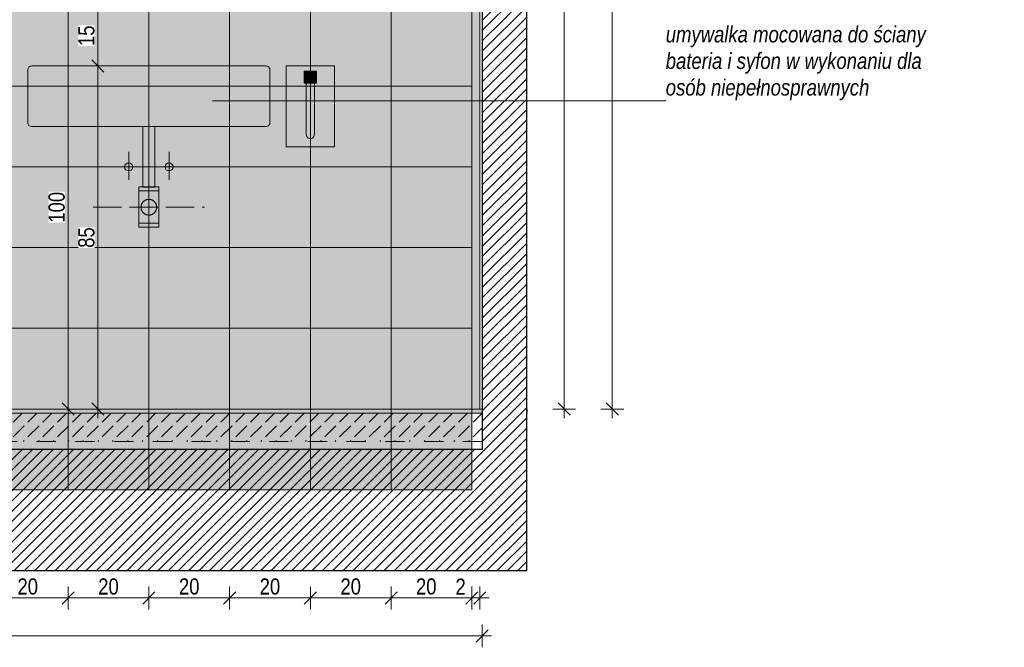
# Model space of a CAD drawing. Header units: millimetres. Extents: x -19885 to 4386, y -353 to 3827.
# Tile 46 of 59: x -3550 to -1111, y -190 to 1365. Entities that reach past the tile are written whole.
import ezdxf

# ---------------------------------------------------------------- set-up
doc = ezdxf.new("R2010")
doc.units = ezdxf.units.MM
doc.header["$MEASUREMENT"] = 0
for name, pattern in [('Dashed_line', [750, 500, -250]), ('Krawędzie ukryte', [90, 70, -20]), ('Przerywana', [96, 48, -48]), ('Wipeout_Contour', [1000, 0, -1000])]:
    doc.linetypes.add(name, pattern=pattern)
for name, color, linetype, lineweight in [('0_Nr_pióra__1', 7, 'Continuous', 13), ('0_Nr_pióra__101', 252, 'Continuous', 5), ('0_Nr_pióra__121', 255, 'Continuous', 0), ('KR_INW_Nr_pióra__1', 7, 'Continuous', 13), ('KR_INW_Nr_pióra__101', 252, 'Continuous', 5), ('KR_INW_Nr_pióra__21', 7, 'Continuous', 25), ('KR_INW_Nr_pióra__27', 7, 'Continuous', 25), ('NAPIS_SODON_Nr_pióra__162', 7, 'Continuous', 5), ('NAPIS_SODON_Nr_pióra__164', 7, 'Continuous', 5), ('NAPIS_SODON_Nr_pióra__169', 7, 'Continuous', 5), ('NAPIS_SODON_Nr_pióra__41', 7, 'Continuous', 15)]:
    doc.layers.add(name, color=color, linetype=linetype, lineweight=lineweight)
for name, color, linetype, lineweight, true_color in [('0_Nr_pióra__181', 7, 'Continuous', 0, 0xe8e8e8), ('0_Nr_pióra__20', 7, 'Continuous', 13, 0xb00000), ('0_Nr_pióra__61', 7, 'Continuous', 13, 0x6a6a6a), ('0_Nr_pióra__8', 7, 'Continuous', 100, 0xa80f02), ('PRZBUDOWA_W_KAN_OPIS_Nr_pióra__20', 7, 'Continuous', 13, 0xb00000)]:
    doc.layers.add(name, color=color, linetype=linetype, lineweight=lineweight, true_color=true_color)
doc.layers.add('NAPIS_SODON', color=7, linetype='Continuous')
doc.layers.add('PRZBUDOWA_W_KAN_OPIS', color=7, linetype='Continuous')
doc.styles.add('GENERATED_STYLE_2', font='txt')
doc.styles.add('GENERATED_STYLE_3', font='txt')
doc.dimstyles.new('GENERATED_STYLE__1', dxfattribs={"dimtxt": 40, "dimasz": 28.5, "dimexe": 0.18, "dimexo": 0, "dimgap": 0.09, "dimtad": 1, "dimdec": 0, "dimlfac": 0.1, "dimzin": 0, "dimdsep": 46, "dimtxsty": 'GENERATED_STYLE_2', "dimblk": 'ARROWHEAD_6', "dimblk1": 'ARROWHEAD_6', "dimblk2": 'ARROWHEAD_6', "dimcen": 0.09, "dimclrd": 256, "dimclre": 256, "dimclrt": 256, "dimadec": 1, "dimazin": 0, "dimtfac": 1, "dimtdec": 4, "dimtmove": 0, "dimatfit": 3, "dimfxl": 0, "dimtolj": 1, "dimtzin": 0, "dimarcsym": 0})
doc.dimstyles.new('GENERATED_STYLE__2', dxfattribs={"dimtxt": 40, "dimasz": 28.5, "dimexe": 0.18, "dimexo": 0, "dimgap": 0.09, "dimtad": 1, "dimtih": 1, "dimtoh": 1, "dimdec": 0, "dimlfac": 0.1, "dimzin": 0, "dimdsep": 46, "dimtxsty": 'GENERATED_STYLE_2', "dimblk": 'ARROWHEAD_6', "dimblk1": 'ARROWHEAD_6', "dimblk2": 'ARROWHEAD_6', "dimcen": 0.09, "dimclrd": 256, "dimclre": 256, "dimclrt": 256, "dimadec": 1, "dimazin": 0, "dimtfac": 1, "dimtdec": 4, "dimtmove": 0, "dimatfit": 3, "dimfxl": 0, "dimtolj": 1, "dimtzin": 0, "dimarcsym": 0})
doc.dimstyles.new('GENERATED_STYLE__4', dxfattribs={"dimtxt": 0.18, "dimasz": 36.48, "dimexe": 0.18, "dimexo": 0.0625, "dimgap": 0.09, "dimtad": 0, "dimtih": 1, "dimtoh": 1, "dimdec": 4, "dimzin": 0, "dimdsep": 46, "dimcen": 0.09, "dimadec": 0, "dimazin": 0, "dimtfac": 1, "dimtdec": 4, "dimtmove": 0, "dimatfit": 3, "dimldrblk": 'ARROWHEAD_5', "dimfxl": 0, "dimtolj": 1, "dimtzin": 0, "dimarcsym": 0})

# ---------------------------------------------------------------- blocks, each defined once
blk = doc.blocks.new('*X6')
at = {"layer": 'NAPIS_SODON', "linetype": 'Continuous', "lineweight": 0, "true_color": 0x000000}
for points in [[(-3418, 320), (-3568, 320), (-3568, 300), (-3418, 300)], [(-3118, 320), (-3268, 320), (-3268, 300), (-3118, 300)], [(-2818, 320), (-2968, 320), (-2968, 300), (-2818, 300)], [(-2518, 320), (-2668, 320), (-2668, 300), (-2518, 300)]]:
    blk.add_hatch(color=18, dxfattribs=at).paths.add_polyline_path(points)
blk = doc.blocks.new('Wypełnienie_3', base_point=(0, 0))
at = {"layer": 'NAPIS_SODON_Nr_pióra__162', "linetype": 'Continuous'}
blk.add_blockref('*X6', (0, 0), dxfattribs=at)
blk = doc.blocks.new('*D86')
at = {"layer": 'PRZBUDOWA_W_KAN_OPIS_Nr_pióra__20', "linetype": 'Continuous'}
for p, q in [((-3445.2, 1415), (-3415.2, 1385)), ((-3402.1, 1400), (-3458.3, 1400)), ((-3430.2, 400), (-3430.2, 1400)), ((-3445.2, 415), (-3415.2, 385)), ((-3402.1, 400), (-3458.3, 400)), ((-3430.2, 377.5), (-3430.2, 400))]:
    blk.add_line(p, q, dxfattribs=at)
at = {"color": 254, "linetype": 'Wipeout_Contour', "lineweight": 0, "ltscale": 14294.402095}
blk.add_wipeout([(-3438.2, 861.6), (-3438.2, 938.4), (-3478.2, 938.4), (-3478.2, 861.6)], dxfattribs=at).dxf.layer = 'PRZBUDOWA_W_KAN_OPIS'
at = {"layer": 'PRZBUDOWA_W_KAN_OPIS_Nr_pióra__20', "insert": (-3438.2, 861.6), "char_height": 40, "attachment_point": 7, "rotation": 90, "style": 'GENERATED_STYLE_2'}
blk.add_mtext('\\A1;{\\fArial Narrow|b0|i0|c238|p34;100}', dxfattribs=at)
blk = doc.blocks.new('ARROWHEAD_6')
at = {"color": 0, "linetype": 'Continuous', "lineweight": 0}
for p, q in [((0, 0), (-1, 0)), ((-0.5, -0.5), (0.5, 0.5))]:
    blk.add_line(p, q, dxfattribs=at)
blk = doc.blocks.new('*D90')
at = {"layer": 'PRZBUDOWA_W_KAN_OPIS_Nr_pióra__20', "linetype": 'Continuous'}
for p, q in [((-3328.6, 1250), (-3384.8, 1250)), ((-3371.7, 1265), (-3341.7, 1235)), ((-3356.7, 400), (-3356.7, 1250)), ((-3371.7, 415), (-3341.7, 385)), ((-3328.6, 400), (-3384.8, 400)), ((-3356.7, 377.5), (-3356.7, 400))]:
    blk.add_line(p, q, dxfattribs=at)
at = {"color": 254, "linetype": 'Wipeout_Contour', "lineweight": 0, "ltscale": 13935.511665}
blk.add_wipeout([(-3364.7, 799.4), (-3364.7, 850.6), (-3404.7, 850.6), (-3404.7, 799.4)], dxfattribs=at).dxf.layer = 'PRZBUDOWA_W_KAN_OPIS'
at = {"layer": 'PRZBUDOWA_W_KAN_OPIS_Nr_pióra__20', "insert": (-3364.7, 799.4), "char_height": 40, "attachment_point": 7, "rotation": 90, "style": 'GENERATED_STYLE_2'}
blk.add_mtext('\\A1;{\\fArial Narrow|b0|i0|c238|p34;85}', dxfattribs=at)
blk = doc.blocks.new('*D91')
at = {"layer": 'PRZBUDOWA_W_KAN_OPIS_Nr_pióra__20', "linetype": 'Continuous'}
for p, q in [((-3341.7, 1385), (-3371.7, 1415)), ((-3356.7, 1400), (-3356.7, 1422.5)), ((-3328.6, 1400), (-3384.8, 1400)), ((-3356.7, 1250), (-3356.7, 1400)), ((-3328.6, 1250), (-3384.8, 1250)), ((-3371.7, 1265), (-3341.7, 1235))]:
    blk.add_line(p, q, dxfattribs=at)
at = {"color": 254, "linetype": 'Wipeout_Contour', "lineweight": 0, "ltscale": 14539.540957}
blk.add_wipeout([(-3364.7, 1299.4), (-3364.7, 1350.6), (-3404.7, 1350.6), (-3404.7, 1299.4)], dxfattribs=at).dxf.layer = 'PRZBUDOWA_W_KAN_OPIS'
at = {"layer": 'PRZBUDOWA_W_KAN_OPIS_Nr_pióra__20', "insert": (-3364.7, 1299.4), "char_height": 40, "attachment_point": 7, "rotation": 90, "style": 'GENERATED_STYLE_2'}
blk.add_mtext('\\A1;{\\fArial Narrow|b0|i0|c238|p34;15}', dxfattribs=at)
blk = doc.blocks.new('*D119')
at = {"layer": 'PRZBUDOWA_W_KAN_OPIS_Nr_pióra__20', "linetype": 'Continuous'}
for p, q in [((-3630.2, -96.3), (-3630.2, -40)), ((-3430.2, -96.3), (-3430.2, -40)), ((-3615.2, -53.1), (-3645.2, -83.1)), ((-3630.2, -68.1), (-3430.2, -68.1)), ((-3415.2, -53.1), (-3445.2, -83.1))]:
    blk.add_line(p, q, dxfattribs=at)
at = {"color": 254, "linetype": 'Wipeout_Contour', "lineweight": 0, "ltscale": 14121.969812}
blk.add_wipeout([(-3555.8, -60.1), (-3504.6, -60.1), (-3504.6, -20.1), (-3555.8, -20.1)], dxfattribs=at).dxf.layer = 'PRZBUDOWA_W_KAN_OPIS'
at = {"layer": 'PRZBUDOWA_W_KAN_OPIS_Nr_pióra__20', "insert": (-3555.8, -60.1), "char_height": 40, "attachment_point": 7, "style": 'GENERATED_STYLE_2'}
blk.add_mtext('\\A1;{\\fArial Narrow|b0|i0|c238|p34;20}', dxfattribs=at)
blk = doc.blocks.new('*D120')
at = {"layer": 'PRZBUDOWA_W_KAN_OPIS_Nr_pióra__20', "linetype": 'Continuous'}
for p, q in [((-3430.2, -96.3), (-3430.2, -40)), ((-3230.2, -96.3), (-3230.2, -40)), ((-3415.2, -53.1), (-3445.2, -83.1)), ((-3430.2, -68.1), (-3230.2, -68.1)), ((-3215.2, -53.1), (-3245.2, -83.1))]:
    blk.add_line(p, q, dxfattribs=at)
at = {"color": 254, "linetype": 'Wipeout_Contour', "lineweight": 0, "ltscale": 13322.038222}
blk.add_wipeout([(-3355.8, -60.1), (-3304.6, -60.1), (-3304.6, -20.1), (-3355.8, -20.1)], dxfattribs=at).dxf.layer = 'PRZBUDOWA_W_KAN_OPIS'
at = {"layer": 'PRZBUDOWA_W_KAN_OPIS_Nr_pióra__20', "insert": (-3355.8, -60.1), "char_height": 40, "attachment_point": 7, "style": 'GENERATED_STYLE_2'}
blk.add_mtext('\\A1;{\\fArial Narrow|b0|i0|c238|p34;20}', dxfattribs=at)
blk = doc.blocks.new('*D121')
at = {"layer": 'PRZBUDOWA_W_KAN_OPIS_Nr_pióra__20', "linetype": 'Continuous'}
for p, q in [((-3230.2, -96.3), (-3230.2, -40)), ((-3030.2, -96.3), (-3030.2, -40)), ((-3215.2, -53.1), (-3245.2, -83.1)), ((-3230.2, -68.1), (-3030.2, -68.1)), ((-3015.2, -53.1), (-3045.2, -83.1))]:
    blk.add_line(p, q, dxfattribs=at)
at = {"color": 254, "linetype": 'Wipeout_Contour', "lineweight": 0, "ltscale": 12522.11537}
blk.add_wipeout([(-3155.8, -60.1), (-3104.6, -60.1), (-3104.6, -20.1), (-3155.8, -20.1)], dxfattribs=at).dxf.layer = 'PRZBUDOWA_W_KAN_OPIS'
at = {"layer": 'PRZBUDOWA_W_KAN_OPIS_Nr_pióra__20', "insert": (-3155.8, -60.1), "char_height": 40, "attachment_point": 7, "style": 'GENERATED_STYLE_2'}
blk.add_mtext('\\A1;{\\fArial Narrow|b0|i0|c238|p34;20}', dxfattribs=at)
blk = doc.blocks.new('*D122')
at = {"layer": 'PRZBUDOWA_W_KAN_OPIS_Nr_pióra__20', "linetype": 'Continuous'}
for p, q in [((-3030.2, -96.3), (-3030.2, -40)), ((-2830.2, -96.3), (-2830.2, -40)), ((-3015.2, -53.1), (-3045.2, -83.1)), ((-3030.2, -68.1), (-2830.2, -68.1)), ((-2815.2, -53.1), (-2845.2, -83.1))]:
    blk.add_line(p, q, dxfattribs=at)
at = {"color": 254, "linetype": 'Wipeout_Contour', "lineweight": 0, "ltscale": 11722.203046}
blk.add_wipeout([(-2955.8, -60.1), (-2904.6, -60.1), (-2904.6, -20.1), (-2955.8, -20.1)], dxfattribs=at).dxf.layer = 'PRZBUDOWA_W_KAN_OPIS'
at = {"layer": 'PRZBUDOWA_W_KAN_OPIS_Nr_pióra__20', "insert": (-2955.8, -60.1), "char_height": 40, "attachment_point": 7, "style": 'GENERATED_STYLE_2'}
blk.add_mtext('\\A1;{\\fArial Narrow|b0|i0|c238|p34;20}', dxfattribs=at)
blk = doc.blocks.new('*D123')
at = {"layer": 'PRZBUDOWA_W_KAN_OPIS_Nr_pióra__20', "linetype": 'Continuous'}
for p, q in [((-2830.2, -96.3), (-2830.2, -40)), ((-2630.2, -96.3), (-2630.2, -40)), ((-2815.2, -53.1), (-2845.2, -83.1)), ((-2830.2, -68.1), (-2630.2, -68.1)), ((-2615.2, -53.1), (-2645.2, -83.1))]:
    blk.add_line(p, q, dxfattribs=at)
at = {"color": 254, "linetype": 'Wipeout_Contour', "lineweight": 0, "ltscale": 10922.303563}
blk.add_wipeout([(-2755.8, -60.1), (-2704.6, -60.1), (-2704.6, -20.1), (-2755.8, -20.1)], dxfattribs=at).dxf.layer = 'PRZBUDOWA_W_KAN_OPIS'
at = {"layer": 'PRZBUDOWA_W_KAN_OPIS_Nr_pióra__20', "insert": (-2755.8, -60.1), "char_height": 40, "attachment_point": 7, "style": 'GENERATED_STYLE_2'}
blk.add_mtext('\\A1;{\\fArial Narrow|b0|i0|c238|p34;20}', dxfattribs=at)
blk = doc.blocks.new('*D124')
at = {"layer": 'PRZBUDOWA_W_KAN_OPIS_Nr_pióra__20', "linetype": 'Continuous'}
for p, q in [((-2630.2, -96.3), (-2630.2, -40)), ((-2430.2, -96.3), (-2430.2, -40)), ((-2615.2, -53.1), (-2645.2, -83.1)), ((-2630.2, -68.1), (-2430.2, -68.1)), ((-2445.2, -83.1), (-2415.2, -53.1))]:
    blk.add_line(p, q, dxfattribs=at)
at = {"color": 254, "linetype": 'Wipeout_Contour', "lineweight": 0, "ltscale": 10173.612045}
blk.add_wipeout([(-2568.6, -60.1), (-2517.4, -60.1), (-2517.4, -20.1), (-2568.6, -20.1)], dxfattribs=at).dxf.layer = 'PRZBUDOWA_W_KAN_OPIS'
at = {"color": 254, "linetype": 'Wipeout_Contour', "lineweight": 0, "ltscale": 9833.666752}
blk.add_wipeout([(-2470.8, -60.1), (-2445.2, -60.1), (-2445.2, -20.1), (-2470.8, -20.1)], dxfattribs=at).dxf.layer = 'PRZBUDOWA_W_KAN_OPIS'
at = {"layer": 'PRZBUDOWA_W_KAN_OPIS_Nr_pióra__20', "char_height": 40, "attachment_point": 7, "style": 'GENERATED_STYLE_2'}
for s, insert in [('\\A1;{\\fArial Narrow|b0|i0|c238|p34;20}', (-2568.6, -60.1)), ('\\A1;{\\fArial Narrow|b0|i0|c238|p34;2}', (-2470.8, -60.1))]:
    blk.add_mtext(s, dxfattribs=dict(at, insert=insert))
blk = doc.blocks.new('*D125')
at = {"layer": 'PRZBUDOWA_W_KAN_OPIS_Nr_pióra__20', "linetype": 'Continuous'}
for p, q in [((-2430.2, -96.3), (-2430.2, -40)), ((-2410.2, -96.3), (-2410.2, -40)), ((-2445.2, -83.1), (-2415.2, -53.1)), ((-2430.2, -68.1), (-2410.2, -68.1)), ((-2395.2, -53.1), (-2425.2, -83.1)), ((-2410.2, -68.1), (-2387.7, -68.1))]:
    blk.add_line(p, q, dxfattribs=at)
blk = doc.blocks.new('*D127')
at = {"layer": 'PRZBUDOWA_W_KAN_OPIS_Nr_pióra__20', "linetype": 'Continuous'}
for p, q in [((-5230.2, -190.3), (-5230.2, -134)), ((-2404.4, -190.3), (-2404.4, -134)), ((-5215.2, -147.2), (-5245.2, -177.2)), ((-5230.2, -162.2), (-2404.4, -162.2)), ((-2419.4, -177.2), (-2389.4, -147.2)), ((-2404.4, -162.2), (-2381.9, -162.2))]:
    blk.add_line(p, q, dxfattribs=at)
at = {"color": 254, "linetype": 'Wipeout_Contour', "lineweight": 0, "ltscale": 15278.901146}
blk.add_wipeout([(-3855.7, -154.2), (-3778.9, -154.2), (-3778.9, -114.2), (-3855.7, -114.2)], dxfattribs=at).dxf.layer = 'PRZBUDOWA_W_KAN_OPIS'
at = {"layer": 'PRZBUDOWA_W_KAN_OPIS_Nr_pióra__20', "insert": (-3855.7, -154.2), "char_height": 40, "attachment_point": 7, "style": 'GENERATED_STYLE_2'}
blk.add_mtext('\\A1;{\\fArial Narrow|b0|i0|c238|p34;283}', dxfattribs=at)
blk = doc.blocks.new('*D128')
at = {"layer": 'PRZBUDOWA_W_KAN_OPIS_Nr_pióra__20', "linetype": 'Continuous'}
for p, q in [((-2216.3, 2615), (-2186.3, 2585)), ((-2173.2, 2600), (-2229.4, 2600)), ((-2201.3, 400), (-2201.3, 2600)), ((-2216.3, 415), (-2186.3, 385)), ((-2173.2, 400), (-2229.4, 400)), ((-2201.3, 377.5), (-2201.3, 400))]:
    blk.add_line(p, q, dxfattribs=at)
at = {"color": 254, "linetype": 'Wipeout_Contour', "lineweight": 0, "ltscale": 10748.689052}
blk.add_wipeout([(-2209.3, 1461.6), (-2209.3, 1538.4), (-2249.3, 1538.4), (-2249.3, 1461.6)], dxfattribs=at).dxf.layer = 'PRZBUDOWA_W_KAN_OPIS'
at = {"layer": 'PRZBUDOWA_W_KAN_OPIS_Nr_pióra__20', "insert": (-2209.3, 1461.6), "char_height": 40, "attachment_point": 7, "rotation": 90, "style": 'GENERATED_STYLE_2'}
blk.add_mtext('\\A1;{\\fArial Narrow|b0|i0|c238|p34;220}', dxfattribs=at)
blk = doc.blocks.new('*D131')
at = {"layer": 'PRZBUDOWA_W_KAN_OPIS_Nr_pióra__20', "linetype": 'Continuous'}
for p, q in [((-2067.3, 2885), (-2097.3, 2915)), ((-2082.3, 2900), (-2082.3, 2922.5)), ((-2054.1, 2900), (-2110.4, 2900)), ((-2082.3, 400), (-2082.3, 2900)), ((-2097.3, 415), (-2067.3, 385)), ((-2054.1, 400), (-2110.4, 400)), ((-2082.3, 377.5), (-2082.3, 400))]:
    blk.add_line(p, q, dxfattribs=at)
at = {"color": 254, "linetype": 'Wipeout_Contour', "lineweight": 0, "ltscale": 10715.793135}
blk.add_wipeout([(-2090.3, 1611.6), (-2090.3, 1688.4), (-2130.3, 1688.4), (-2130.3, 1611.6)], dxfattribs=at).dxf.layer = 'PRZBUDOWA_W_KAN_OPIS'
at = {"layer": 'PRZBUDOWA_W_KAN_OPIS_Nr_pióra__20', "insert": (-2090.3, 1611.6), "char_height": 40, "attachment_point": 7, "rotation": 90, "style": 'GENERATED_STYLE_2'}
blk.add_mtext('\\A1;{\\fArial Narrow|b0|i0|c238|p34;250}', dxfattribs=at)
blk = doc.blocks.new('ARROWHEAD_5')
at = {"color": 0, "linetype": 'Continuous', "lineweight": 0}
blk.add_line((0, 0), (-1, 0), dxfattribs=at)
blk.add_solid([(-1, 0.2679), (0, 0), (-1, -0.2679), (-1, 0.2679)], dxfattribs=at)

msp = doc.modelspace()

# ---------------------------------------------------------------- hatches: boundary and pattern name
at = {"layer": '0_Nr_pióra__121', "linetype": 'Continuous', "lineweight": 0, "true_color": 0xffffff}
msp.add_hatch(color=7, dxfattribs=at).paths.add_polyline_path([(-2930.2, 1110), (-2930.2, 1240, 0.414214), (-2940.2, 1250), (-3520.2, 1250, 0.414214), (-3530.2, 1240), (-3530.2, 1110, 0.414214), (-3520.2, 1100), (-2940.2, 1100, 0.414214)])
at = {"layer": '0_Nr_pióra__181', "linetype": 'Continuous', "lineweight": 0, "true_color": 0xacacac}
msp.add_hatch(color=253, dxfattribs=at).paths.add_polyline_path([(-2430.2, 2600), (-2410.2, 2600), (-2410.2, 400), (-2430.2, 400)])
at = {"layer": '0_Nr_pióra__181', "linetype": 'Continuous', "lineweight": 0, "true_color": 0xf9f9f9}
for points in [[(-3630.2, 1400), (-3430.2, 1400), (-3430.2, 1200), (-3630.2, 1200)], [(-3430.2, 1400), (-3230.2, 1400), (-3230.2, 1200), (-3430.2, 1200)], [(-3230.2, 1400), (-3030.2, 1400), (-3030.2, 1200), (-3230.2, 1200)], [(-3030.2, 1400), (-2830.2, 1400), (-2830.2, 1200), (-3030.2, 1200)], [(-2830.2, 1400), (-2630.2, 1400), (-2630.2, 1200), (-2830.2, 1200)], [(-2630.2, 1400), (-2430.2, 1400), (-2430.2, 1200), (-2630.2, 1200)], [(-2890.2, 1250), (-2770.2, 1250), (-2770.2, 1050), (-2890.2, 1050)], [(-2845.2, 1237.2), (-2815.2, 1237.2), (-2815.2, 1207.2), (-2845.2, 1207.2)], [(-2840.2, 1220, -1), (-2820.2, 1220), (-2820.2, 1080, -1.021127), (-2840.2, 1080)], [(-3630.2, 1200), (-3430.2, 1200), (-3430.2, 1000), (-3630.2, 1000)], [(-3430.2, 1200), (-3230.2, 1200), (-3230.2, 1000), (-3430.2, 1000)], [(-3230.2, 1200), (-3030.2, 1200), (-3030.2, 1000), (-3230.2, 1000)], [(-3030.2, 1200), (-2830.2, 1200), (-2830.2, 1000), (-3030.2, 1000)], [(-2830.2, 1200), (-2630.2, 1200), (-2630.2, 1000), (-2830.2, 1000)], [(-2630.2, 1200), (-2430.2, 1200), (-2430.2, 1000), (-2630.2, 1000)], [(-3245.2, 1100), (-3215.2, 1100), (-3215.2, 950), (-3245.2, 950)], [(-3630.2, 1000), (-3430.2, 1000), (-3430.2, 800), (-3630.2, 800)], [(-3430.2, 1000), (-3230.2, 1000), (-3230.2, 800), (-3430.2, 800)], [(-3230.2, 1000), (-3030.2, 1000), (-3030.2, 800), (-3230.2, 800)], [(-3030.2, 1000), (-2830.2, 1000), (-2830.2, 800), (-3030.2, 800)], [(-2830.2, 1000), (-2630.2, 1000), (-2630.2, 800), (-2830.2, 800)], [(-2630.2, 1000), (-2430.2, 1000), (-2430.2, 800), (-2630.2, 800)], [(-3205.2, 950.7), (-3255.2, 950.7), (-3255.2, 850.7), (-3205.2, 850.7)], [(-3255.2, 950.7), (-3205.2, 950.7), (-3205.2, 940.7), (-3255.2, 940.7)], [(-3255.2, 860.7), (-3205.2, 860.7), (-3205.2, 850.7), (-3255.2, 850.7)], [(-3630.2, 800), (-3430.2, 800), (-3430.2, 600), (-3630.2, 600)], [(-3430.2, 800), (-3230.2, 800), (-3230.2, 600), (-3430.2, 600)], [(-3230.2, 800), (-3030.2, 800), (-3030.2, 600), (-3230.2, 600)], [(-3030.2, 800), (-2830.2, 800), (-2830.2, 600), (-3030.2, 600)], [(-2830.2, 800), (-2630.2, 800), (-2630.2, 600), (-2830.2, 600)], [(-2630.2, 800), (-2430.2, 800), (-2430.2, 600), (-2630.2, 600)], [(-3630.2, 600), (-3430.2, 600), (-3430.2, 400), (-3630.2, 400)], [(-3430.2, 600), (-3230.2, 600), (-3230.2, 400), (-3430.2, 400)], [(-3230.2, 600), (-3030.2, 600), (-3030.2, 400), (-3230.2, 400)], [(-3030.2, 600), (-2830.2, 600), (-2830.2, 400), (-3030.2, 400)], [(-2830.2, 600), (-2630.2, 600), (-2630.2, 400), (-2830.2, 400)], [(-2630.2, 600), (-2430.2, 600), (-2430.2, 400), (-2630.2, 400)], [(-3630.2, 400), (-3430.2, 400), (-3430.2, 200), (-3630.2, 200)], [(-3430.2, 400), (-3230.2, 400), (-3230.2, 200), (-3430.2, 200)], [(-3230.2, 400), (-3030.2, 400), (-3030.2, 200), (-3230.2, 200)], [(-3030.2, 400), (-2830.2, 400), (-2830.2, 200), (-3030.2, 200)], [(-2830.2, 400), (-2630.2, 400), (-2630.2, 200), (-2830.2, 200)], [(-2630.2, 400), (-2430.2, 400), (-2430.2, 200), (-2630.2, 200)]]:
    msp.add_hatch(color=7, dxfattribs=at).paths.add_polyline_path(points)
at = {"layer": 'NAPIS_SODON_Nr_pióra__164', "linetype": 'Continuous', "lineweight": 0, "true_color": 0xbb9a81}
msp.add_hatch(color=33, dxfattribs=at).paths.add_polyline_path([(-2404.4, 400), (-5431.2, 400), (-5431.2, 390), (-2404.4, 390)])
at = {"layer": 'NAPIS_SODON_Nr_pióra__169', "linetype": 'Continuous'}
h = msp.add_hatch(dxfattribs=at)
h.set_pattern_fill('Beton', color=256, style=0, pattern_type=2)
h.set_pattern_definition([(45, (0, 0), (-36.76955, 36.76955), [39, -13]), (45, (4e-15, 36.77), (-36.76955, 36.76955), [39, -13])])
h.paths.add_polyline_path([(-2404.4, 390), (-5431.2, 390), (-5431.2, 320), (-2404.4, 320)])

# ---------------------------------------------------------------- linework, layer by layer
at = {"layer": '0_Nr_pióra__1', "linetype": 'Continuous', "flags": 128}
msp.add_lwpolyline([(-2430.2, 2600), (-2410.2, 2600), (-2410.2, 400), (-2430.2, 400)], close=True, dxfattribs=at)
msp.add_lwpolyline([(-2930.2, 1110), (-2930.2, 1240, 0.414214), (-2940.2, 1250), (-3520.2, 1250, 0.414214), (-3530.2, 1240), (-3530.2, 1110, 0.414214), (-3520.2, 1100), (-2940.2, 1100, 0.414214)], format="xyb", close=True, dxfattribs=at)
at = {"layer": '0_Nr_pióra__101', "linetype": 'Continuous', "flags": 128}
for points in [[(-3630.2, 1400), (-3430.2, 1400), (-3430.2, 1200), (-3630.2, 1200)], [(-3430.2, 1400), (-3230.2, 1400), (-3230.2, 1200), (-3430.2, 1200)], [(-3230.2, 1400), (-3030.2, 1400), (-3030.2, 1200), (-3230.2, 1200)], [(-3030.2, 1400), (-2830.2, 1400), (-2830.2, 1200), (-3030.2, 1200)], [(-2830.2, 1400), (-2630.2, 1400), (-2630.2, 1200), (-2830.2, 1200)], [(-2630.2, 1400), (-2430.2, 1400), (-2430.2, 1200), (-2630.2, 1200)], [(-3630.2, 1200), (-3430.2, 1200), (-3430.2, 1000), (-3630.2, 1000)], [(-3430.2, 1200), (-3230.2, 1200), (-3230.2, 1000), (-3430.2, 1000)], [(-3230.2, 1200), (-3030.2, 1200), (-3030.2, 1000), (-3230.2, 1000)], [(-3030.2, 1200), (-2830.2, 1200), (-2830.2, 1000), (-3030.2, 1000)], [(-2830.2, 1200), (-2630.2, 1200), (-2630.2, 1000), (-2830.2, 1000)], [(-2630.2, 1200), (-2430.2, 1200), (-2430.2, 1000), (-2630.2, 1000)], [(-3630.2, 1000), (-3430.2, 1000), (-3430.2, 800), (-3630.2, 800)], [(-3430.2, 1000), (-3230.2, 1000), (-3230.2, 800), (-3430.2, 800)], [(-3230.2, 1000), (-3030.2, 1000), (-3030.2, 800), (-3230.2, 800)], [(-3030.2, 1000), (-2830.2, 1000), (-2830.2, 800), (-3030.2, 800)], [(-2830.2, 1000), (-2630.2, 1000), (-2630.2, 800), (-2830.2, 800)], [(-2630.2, 1000), (-2430.2, 1000), (-2430.2, 800), (-2630.2, 800)], [(-3630.2, 800), (-3430.2, 800), (-3430.2, 600), (-3630.2, 600)], [(-3430.2, 800), (-3230.2, 800), (-3230.2, 600), (-3430.2, 600)], [(-3230.2, 800), (-3030.2, 800), (-3030.2, 600), (-3230.2, 600)], [(-3030.2, 800), (-2830.2, 800), (-2830.2, 600), (-3030.2, 600)], [(-2830.2, 800), (-2630.2, 800), (-2630.2, 600), (-2830.2, 600)], [(-2630.2, 800), (-2430.2, 800), (-2430.2, 600), (-2630.2, 600)], [(-3630.2, 600), (-3430.2, 600), (-3430.2, 400), (-3630.2, 400)], [(-3430.2, 600), (-3230.2, 600), (-3230.2, 400), (-3430.2, 400)], [(-3230.2, 600), (-3030.2, 600), (-3030.2, 400), (-3230.2, 400)], [(-3030.2, 600), (-2830.2, 600), (-2830.2, 400), (-3030.2, 400)], [(-2830.2, 600), (-2630.2, 600), (-2630.2, 400), (-2830.2, 400)], [(-2630.2, 600), (-2430.2, 600), (-2430.2, 400), (-2630.2, 400)], [(-3630.2, 400), (-3430.2, 400), (-3430.2, 200), (-3630.2, 200)], [(-3430.2, 400), (-3230.2, 400), (-3230.2, 200), (-3430.2, 200)], [(-3230.2, 400), (-3030.2, 400), (-3030.2, 200), (-3230.2, 200)], [(-3030.2, 400), (-2830.2, 400), (-2830.2, 200), (-3030.2, 200)], [(-2830.2, 400), (-2630.2, 400), (-2630.2, 200), (-2830.2, 200)], [(-2630.2, 400), (-2430.2, 400), (-2430.2, 200), (-2630.2, 200)]]:
    msp.add_lwpolyline(points, close=True, dxfattribs=at)
at = {"layer": '0_Nr_pióra__20', "linetype": 'Krawędzie ukryte'}
for p, q in [((-3230.2, 2518.4), (-3230.2, 800)), ((-3280.2, 1037.5), (-3280.2, 955.4)), ((-3180.2, 1037.5), (-3180.2, 955.4)), ((-3323.4, 1000), (-3133.9, 1000)), ((-3368.2, 900), (-3092.2, 900))]:
    msp.add_line(p, q, dxfattribs=at)
at = {"layer": '0_Nr_pióra__61', "linetype": 'Continuous', "flags": 128}
for points in [[(-2890.2, 1250), (-2770.2, 1250), (-2770.2, 1050), (-2890.2, 1050)], [(-2845.2, 1237.2), (-2815.2, 1237.2), (-2815.2, 1207.2), (-2845.2, 1207.2)], [(-3245.2, 1100), (-3215.2, 1100), (-3215.2, 950), (-3245.2, 950)], [(-3205.2, 950.7), (-3255.2, 950.7), (-3255.2, 850.7), (-3205.2, 850.7)], [(-3255.2, 950.7), (-3205.2, 950.7), (-3205.2, 940.7), (-3255.2, 940.7)], [(-3255.2, 860.7), (-3205.2, 860.7), (-3205.2, 850.7), (-3255.2, 850.7)]]:
    msp.add_lwpolyline(points, close=True, dxfattribs=at)
msp.add_lwpolyline([(-2840.2, 1220, -1), (-2820.2, 1220), (-2820.2, 1080, -1.021127), (-2840.2, 1080)], format="xyb", close=True, dxfattribs=at)
at = {"layer": 'KR_INW_Nr_pióra__1', "linetype": 'Continuous'}
for centre in [(-3280.2, 1000), (-3180.2, 1000)]:
    msp.add_circle(centre, 10, dxfattribs=at)
at = {"layer": 'KR_INW_Nr_pióra__1', "linetype": 'Dashed_line'}
msp.add_circle((-3230.2, 900), 19.5, dxfattribs=at)
at = {"layer": 'KR_INW_Nr_pióra__27', "linetype": 'Continuous'}
msp.add_line((-2294.4, 400), (-2294.4, 390), dxfattribs=at)
at = {"layer": 'NAPIS_SODON_Nr_pióra__41', "linetype": 'Continuous'}
for p, q in [((-2404.4, 400), (-5431.2, 400)), ((-2404.4, 390), (-5431.2, 390))]:
    msp.add_line(p, q, dxfattribs=at)
at = {"layer": 'NAPIS_SODON_Nr_pióra__41', "linetype": 'Przerywana'}
msp.add_line((-2404.4, 320), (-5431.2, 320), dxfattribs=at)

# ---------------------------------------------------------------- block references
at = {"layer": 'NAPIS_SODON_Nr_pióra__162', "linetype": 'Continuous'}
msp.add_blockref('Wypełnienie_3', (0, 0), dxfattribs=at)

# ---------------------------------------------------------------- texts
at = {"layer": '0_Nr_pióra__8', "linetype": 'Continuous', "insert": (-1949.9, 1164.7), "char_height": 40, "attachment_point": 7, "line_spacing_factor": 0.987255, "style": 'GENERATED_STYLE_3'}
msp.add_mtext('\\A1;{\\fArial Narrow|b0|i1|c238|p34;umywalka mocowana do ściany\\P\\fArial Narrow|b0|i1|c238|p34;bateria i syfon w wykonaniu dla \\P\\fArial Narrow|b0|i1|c238|p34;osób niepełnosprawnych}', dxfattribs=at)

# ---------------------------------------------------------------- next in the draw order: dimensions: what is measured, and where the dimension line sits
at = {"layer": 'PRZBUDOWA_W_KAN_OPIS', "color": 14, "linetype": 'Continuous', "lineweight": 13, "true_color": 0xb00000}
dim = msp.add_linear_dim(base=(-3430.2, 1400), p1=(-3430.2, 400), p2=(-3480.2, 1400), angle=90, dimstyle='GENERATED_STYLE__1', dxfattribs=at)
dim.commit()
dim.dimension.update_dxf_attribs({"geometry": '*D86', "text_midpoint": (-3458.2, 907.1), "dimtype": 160, "text_rotation": 90})

# ---------------------------------------------------------------- next in the draw order: dimensions: what is measured, and where the dimension line sits
dim = msp.add_linear_dim(base=(-3356.7, 1250), p1=(-3430.2, 400), p2=(-3520.2, 1250), angle=90, dimstyle='GENERATED_STYLE__1', dxfattribs=at)
dim.commit()
dim.dimension.update_dxf_attribs({"geometry": '*D90', "text_midpoint": (-3384.7, 829.8), "dimtype": 160, "text_rotation": 90})

# ---------------------------------------------------------------- next in the draw order: dimensions: what is measured, and where the dimension line sits
dim = msp.add_linear_dim(base=(-3356.7, 1400), p1=(-3520.2, 1250), p2=(-3430.2, 1400), angle=90, dimstyle='GENERATED_STYLE__1', dxfattribs=at)
dim.commit()
dim.dimension.update_dxf_attribs({"geometry": '*D91', "text_midpoint": (-3384.7, 1329.8), "dimtype": 160, "text_rotation": 90})
dim = msp.add_linear_dim(base=(-3430.2, -68.1), p1=(-3630.2, 600), p2=(-3430.2, 600), dimstyle='GENERATED_STYLE__2', dxfattribs=at)
dim.commit()
dim.dimension.update_dxf_attribs({"geometry": '*D119', "text_midpoint": (-3525.5, -40.1), "dimtype": 160})

# ---------------------------------------------------------------- next in the draw order: dimensions: what is measured, and where the dimension line sits
dim = msp.add_linear_dim(base=(-3230.2, -68.1), p1=(-3430.2, 600), p2=(-3230.2, 600), dimstyle='GENERATED_STYLE__2', dxfattribs=at)
dim.commit()
dim.dimension.update_dxf_attribs({"geometry": '*D120', "text_midpoint": (-3325.5, -40.1), "dimtype": 160})

# ---------------------------------------------------------------- next in the draw order: dimensions: what is measured, and where the dimension line sits
dim = msp.add_linear_dim(base=(-3030.2, -68.1), p1=(-3230.2, 600), p2=(-3030.2, 600), dimstyle='GENERATED_STYLE__2', dxfattribs=at)
dim.commit()
dim.dimension.update_dxf_attribs({"geometry": '*D121', "text_midpoint": (-3125.5, -40.1), "dimtype": 160})

# ---------------------------------------------------------------- next in the draw order: dimensions: what is measured, and where the dimension line sits
dim = msp.add_linear_dim(base=(-2830.2, -68.1), p1=(-3030.2, 600), p2=(-2830.2, 600), dimstyle='GENERATED_STYLE__2', dxfattribs=at)
dim.commit()
dim.dimension.update_dxf_attribs({"geometry": '*D122', "text_midpoint": (-2925.5, -40.1), "dimtype": 160})

# ---------------------------------------------------------------- next in the draw order: dimensions: what is measured, and where the dimension line sits
dim = msp.add_linear_dim(base=(-2630.2, -68.1), p1=(-2830.2, 600), p2=(-2630.2, 600), dimstyle='GENERATED_STYLE__2', dxfattribs=at)
dim.commit()
dim.dimension.update_dxf_attribs({"geometry": '*D123', "text_midpoint": (-2725.5, -40.1), "dimtype": 160})

# ---------------------------------------------------------------- next in the draw order: dimensions: what is measured, and where the dimension line sits
dim = msp.add_linear_dim(base=(-2430.2, -68.1), p1=(-2630.2, 600), p2=(-2430.2, 600), dimstyle='GENERATED_STYLE__2', dxfattribs=at)
dim.commit()
dim.dimension.update_dxf_attribs({"geometry": '*D124', "text_midpoint": (-2538.3, -40.1), "dimtype": 160})

# ---------------------------------------------------------------- next in the draw order: dimensions: what is measured, and where the dimension line sits
dim = msp.add_linear_dim(base=(-2410.2, -68.1), p1=(-2430.2, 600), p2=(-2410.2, 400), dimstyle='GENERATED_STYLE__2', dxfattribs=at)
dim.commit()
dim.dimension.update_dxf_attribs({"geometry": '*D125', "text_midpoint": (-2455.6, -40.1), "dimtype": 160})

# ---------------------------------------------------------------- next in the draw order: dimensions: what is measured, and where the dimension line sits
dim = msp.add_linear_dim(base=(-2404.4, -162.2), p1=(-5230.2, 400), p2=(-2404.4, 300), dimstyle='GENERATED_STYLE__2', dxfattribs=at)
dim.commit()
dim.dimension.update_dxf_attribs({"geometry": '*D127', "text_midpoint": (-3810.2, -134.2), "dimtype": 160})

# ---------------------------------------------------------------- next in the draw order: dimensions: what is measured, and where the dimension line sits
dim = msp.add_linear_dim(base=(-2201.3, 2600), p1=(-2630.2, 400), p2=(-2630.2, 2600), angle=90, dimstyle='GENERATED_STYLE__1', dxfattribs=at)
dim.commit()
dim.dimension.update_dxf_attribs({"geometry": '*D128', "text_midpoint": (-2229.3, 1507.1), "dimtype": 160, "text_rotation": 90})

# ---------------------------------------------------------------- next in the draw order: hatches: boundary and pattern name
at = {"layer": 'KR_INW_Nr_pióra__101', "linetype": 'Continuous'}
h = msp.add_hatch(dxfattribs=at)
h.set_pattern_fill('Cegła_licówka', color=256, style=0, pattern_type=2)
h.set_pattern_definition([(45, (0, 0), (-12.72792, 12.72792), [])])
h.paths.add_polyline_path([(-5861.2, 0), (-5637.6, 0), (-5551.5, 0), (-2294.4, 0), (-2294.4, 300), (-2294.4, 3100), (-2294.4, 3400), (-5861.2, 3400), (-5861.2, 3100), (-5861.2, 390)])
h.paths.add_polyline_path([(-5431.2, 390), (-5431.2, 3100), (-2404.4, 3100), (-2404.4, 300), (-5431.2, 300)], flags=0)

# ---------------------------------------------------------------- next in the draw order: linework, layer by layer
at = {"layer": 'KR_INW_Nr_pióra__21', "linetype": 'Continuous', "flags": 128}
for points in [[(-5861.2, 0), (-5637.6, 0), (-5551.5, 0), (-2294.4, 0), (-2294.4, 300), (-2294.4, 3100), (-2294.4, 3400), (-5861.2, 3400), (-5861.2, 3100), (-5861.2, 390)], [(-5431.2, 390), (-5431.2, 3100), (-2404.4, 3100), (-2404.4, 300), (-5431.2, 300)]]:
    msp.add_lwpolyline(points, close=True, dxfattribs=at)

# ---------------------------------------------------------------- next in the draw order: dimensions: what is measured, and where the dimension line sits
at = {"layer": 'PRZBUDOWA_W_KAN_OPIS', "color": 14, "linetype": 'Continuous', "lineweight": 13, "true_color": 0xb00000}
dim = msp.add_linear_dim(base=(-2082.3, 2900), p1=(-2201.3, 400), p2=(-2201.3, 2900), angle=90, dimstyle='GENERATED_STYLE__1', dxfattribs=at)
dim.commit()
dim.dimension.update_dxf_attribs({"geometry": '*D131', "text_midpoint": (-2110.3, 1657.1), "dimtype": 160, "text_rotation": 90})

# ---------------------------------------------------------------- next in the draw order: leaders
at = {"layer": '0_Nr_pióra__20', "linetype": 'Continuous', "annotation_type": 0, "has_hookline": 1, "hookline_direction": 0, "text_width": 644.7}
msp.add_leader([(-3072.7, 1163.6), (-1950, 1164.7)], dimstyle='GENERATED_STYLE__4', dxfattribs=at)

doc.saveas('drawing.dxf')
